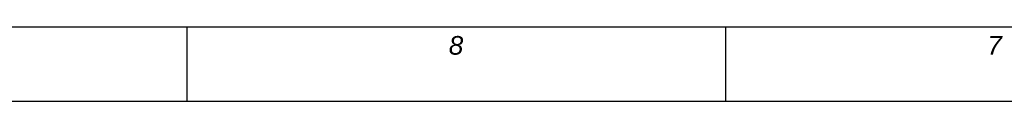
# Model space of a CAD drawing. Extents: x 0 to 594, y 0 to 420.
# Tile 4 of 93: x 106 to 211, y 0 to 8. Entities that reach past the tile are written whole.
import ezdxf

# ---------------------------------------------------------------- set-up
doc = ezdxf.new("R2010")
doc.units = 0
doc.header["$LTSCALE"] = 32.67
doc.layers.get('0').update_dxf_attribs({"linetype": 'CONTINUOUS'})
doc.layers.add('7_ALL_NOTE', color=7, linetype='CONTINUOUS')
doc.styles.add('TEXTSTYLE_4', font='ariali.ttf')

msp = doc.modelspace()

# ---------------------------------------------------------------- linework, layer by layer
at = {"color": 2, "linetype": 'CONTINUOUS'}
for p, q in [((8, 8), (586, 8)), ((123.6, 8), (123.6, 0)), ((181.4, 8), (181.4, 0)), ((8, 0), (586, 0))]:
    msp.add_line(p, q, dxfattribs=at)
at = {"color": 7, "linetype": 'CONTINUOUS'}
for p, q in [((8, 8), (586, 8)), ((0, 0), (594, 0))]:
    msp.add_line(p, q, dxfattribs=at)

# ---------------------------------------------------------------- texts
at = {"layer": '7_ALL_NOTE', "color": 1, "linetype": 'CONTINUOUS', "char_height": 2, "attachment_point": 2, "style": 'TEXTSTYLE_4'}
for s, insert, width in [('8', (152.5, 7), 1.57621), ('7', (210.3, 7), 1.65799)]:
    msp.add_mtext(s, dxfattribs=dict(at, insert=insert, width=width))

doc.saveas('drawing.dxf')
